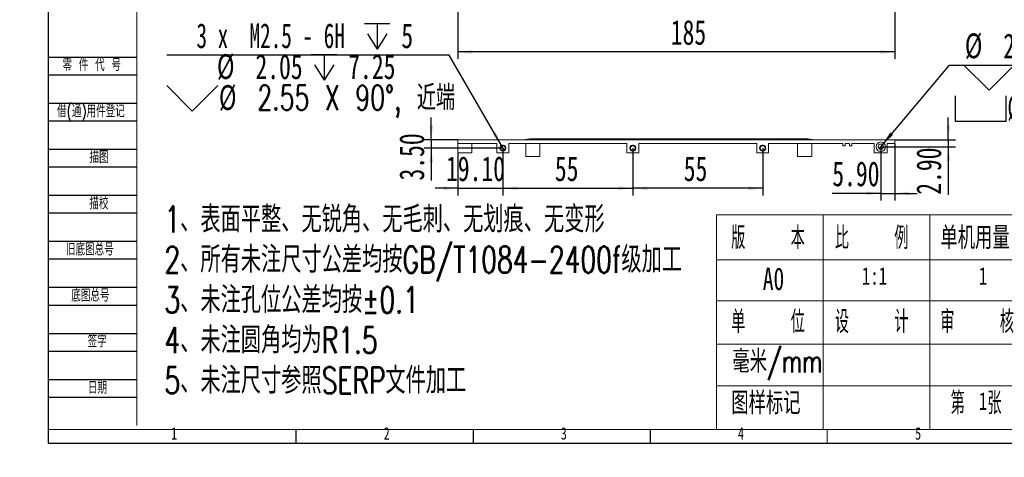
# Model space of a CAD drawing. Header units: millimetres. Extents: x -8 to 916, y -4 to 297.
# Tile 1 of 4: x -8 to 270, y -4 to 120. Entities that reach past the tile are written whole.
import ezdxf

# ---------------------------------------------------------------- set-up
doc = ezdxf.new("R2010")
doc.units = ezdxf.units.MM
for name, color, linetype in [('10', 7, 'Continuous'), ('5', 7, 'Continuous'), ('9', 7, 'Continuous')]:
    doc.layers.add(name, color=color, linetype=linetype)
doc.styles.add('SLDTEXTSTYLE0', font='TXT', dxfattribs={"width": 0.7, "bigfont": 'bigfont'})
doc.styles.add('SLDTEXTSTYLE1', font='TXT', dxfattribs={"width": 0.7})
doc.styles.add('SLDTEXTSTYLE2', font='TXT', dxfattribs={"width": 0.614286, "bigfont": 'bigfont'})
doc.styles.add('SLDTEXTSTYLE3', font='TXT', dxfattribs={"width": 0.566667, "bigfont": 'bigfont'})
doc.styles.add('SLDTEXTSTYLE4', font='TXT', dxfattribs={"width": 0.628571})
doc.styles.add('SLDTEXTSTYLE5', font='TXT', dxfattribs={"width": 0.642857})
doc.dimstyles.new('SLDDIMSTYLE0', dxfattribs={"dimtxt": 7, "dimasz": 4.08, "dimexe": 0, "dimexo": 0.0625, "dimgap": 1.75, "dimtad": 2, "dimlfac": 1.5, "dimrnd": 1e-09, "dimzin": 12, "dimdsep": 46, "dimtxsty": 'SLDTEXTSTYLE1', "dimsah": 1, "dimcen": 0.09, "dimadec": 0, "dimazin": 3, "dimtfac": 1, "dimtofl": 0, "dimtmove": 0, "dimatfit": 3, "dimfxl": 0, "dimfrac": 2, "dimtolj": 1, "dimtzin": 12, "dimarcsym": 0})
doc.dimstyles.new('SLDDIMSTYLE3', dxfattribs={"dimtxt": 7, "dimasz": 4.08, "dimexe": 0, "dimexo": 0.0625, "dimgap": 1.75, "dimtad": 2, "dimlfac": 1.5, "dimrnd": 1e-09, "dimzin": 4, "dimdsep": 46, "dimtxsty": 'SLDTEXTSTYLE1', "dimsah": 1, "dimcen": 0.09, "dimadec": 0, "dimazin": 1, "dimtfac": 1, "dimtmove": 0, "dimatfit": 0, "dimfxl": 0, "dimfrac": 2, "dimtolj": 1, "dimtzin": 12, "dimarcsym": 0})
doc.dimstyles.new('SLDDIMSTYLE4', dxfattribs={"dimtxt": 7, "dimasz": 4.08, "dimexe": 0, "dimexo": 0.0625, "dimgap": 1.75, "dimtad": 0, "dimtih": 1, "dimtoh": 1, "dimdec": 6, "dimlfac": 1.5, "dimrnd": 1e-09, "dimzin": 12, "dimdsep": 46, "dimtxsty": 'SLDTEXTSTYLE1', "dimblk1": 'NONE', "dimsah": 1, "dimcen": 0, "dimadec": 0, "dimazin": 3, "dimtfac": 1, "dimtmove": 0, "dimatfit": 3, "dimldrblk": 'NONE', "dimfxl": 0, "dimfrac": 2, "dimtolj": 1, "dimtzin": 12, "dimarcsym": 0})
doc.dimstyles.new('SLDDIMSTYLE5', dxfattribs={"dimtxt": 7, "dimasz": 4.08, "dimexe": 0, "dimexo": 0.0625, "dimgap": 1.75, "dimtad": 0, "dimtih": 1, "dimtoh": 1, "dimlfac": 1.5, "dimrnd": 1e-09, "dimzin": 4, "dimdsep": 46, "dimtxsty": 'SLDTEXTSTYLE1', "dimblk1": 'NONE', "dimsah": 1, "dimcen": 0, "dimadec": 0, "dimazin": 1, "dimtfac": 1, "dimtmove": 0, "dimatfit": 3, "dimldrblk": 'NONE', "dimfxl": 0, "dimfrac": 2, "dimtolj": 1, "dimtzin": 12, "dimarcsym": 0})

# ---------------------------------------------------------------- blocks, each defined once
blk = doc.blocks.new('SW_NOTE_0')
at = {"layer": '10', "color": 0, "attachment_point": 1, "style": 'SLDTEXTSTYLE0'}
for s, insert, char_height in [('1\\M+18141\\M+1955C\\M+196CA\\M+195BD\\M+190AE\\M+18141\\M+19DD9锐\\M+18A70\\M+18141\\M+19DD9\\M+196D1\\M+18E68\\M+18141\\M+19DD9划\\M+18DAD\\M+18141\\M+19DD9变\\M+18C60', (0, 9.55), 7.40833), ('2\\M+18141\\M+18F8A\\M+1974C\\M+196A2\\M+1928D\\M+18EDA\\M+190A1\\M+18CF6\\M+18DB7\\M+18BCF\\M+188C2GB/T1084-2400f级\\M+189C1\\M+18D48', (0, -1.83), 7.40833), ('3\\M+18141\\M+196A2\\M+1928D\\M+18D45\\M+188CA\\M+18CF6\\M+18DB7\\M+18BCF\\M+188C2\\M+1817D0.1', (0, -13.21), 7.4083), ('4\\M+18141\\M+196A2\\M+1928D圆\\M+18A70\\M+18BCF为R1.5', (0, -24.58), 7.4083), ('5\\M+18141\\M+196A2\\M+1928D\\M+18EDA\\M+190A1\\M+18E51\\M+18FC6SERP\\M+195B6\\M+18C8F\\M+189C1\\M+18D48', (0, -35.96), 7.4083)]:
    blk.add_mtext(s, dxfattribs=dict(at, insert=insert, char_height=char_height))
blk = doc.blocks.new('_D')
at = {"layer": '10'}
for p, q in [((115.6, 138.48), (115.6, 108.48)), ((238.94, 138.48), (238.94, 108.48)), ((238.94, 110.48), (115.6, 110.48))]:
    blk.add_line(p, q, dxfattribs=at)
for points in [[(115.6, 110.48), (119.68, 109.97), (119.68, 110.98)], [(238.94, 110.48), (234.86, 110.98), (234.86, 109.97)]]:
    blk.add_solid(points, dxfattribs=at)
at = {"layer": '10', "insert": (175.73, 119.5), "char_height": 7, "attachment_point": 1, "style": 'SLDTEXTSTYLE1'}
blk.add_mtext('185', dxfattribs=at)
blk = doc.blocks.new('_D_8')
at = {"layer": '10'}
for p, q in [((128.34, 83.31), (128.34, 69.97)), ((165, 83.31), (165, 69.97)), ((128.34, 71.97), (165, 71.97))]:
    blk.add_line(p, q, dxfattribs=at)
for points in [[(128.34, 71.97), (132.42, 71.47), (132.42, 72.48)], [(165, 71.97), (160.92, 72.48), (160.92, 71.47)]]:
    blk.add_solid(points, dxfattribs=at)
at = {"layer": '10', "insert": (143.01, 81), "char_height": 7, "attachment_point": 1, "style": 'SLDTEXTSTYLE1'}
blk.add_mtext('55', dxfattribs=at)
blk = doc.blocks.new('_D_9')
at = {"layer": '10'}
for p, q in [((165, 83.31), (165, 69.97)), ((201.67, 83.31), (201.67, 69.97)), ((201.67, 71.97), (165, 71.97))]:
    blk.add_line(p, q, dxfattribs=at)
for points in [[(165, 71.97), (169.08, 71.47), (169.08, 72.48)], [(201.67, 71.97), (197.59, 72.48), (197.59, 71.47)]]:
    blk.add_solid(points, dxfattribs=at)
at = {"layer": '10', "insert": (179.39, 81), "char_height": 7, "attachment_point": 1, "style": 'SLDTEXTSTYLE1'}
blk.add_mtext('55', dxfattribs=at)
blk = doc.blocks.new('_D_10')
at = {"layer": '10'}
for p, q in [((115.6, 81.97), (115.6, 69.97)), ((128.34, 83.31), (128.34, 69.97)), ((115.6, 71.97), (109.25, 71.97)), ((115.6, 71.97), (128.34, 71.97)), ((128.34, 71.97), (134.69, 71.97))]:
    blk.add_line(p, q, dxfattribs=at)
for points in [[(115.6, 71.97), (111.52, 72.48), (111.52, 71.47)], [(128.34, 71.97), (132.42, 71.47), (132.42, 72.48)]]:
    blk.add_solid(points, dxfattribs=at)
at = {"layer": '10', "insert": (112.27, 81), "char_height": 7, "attachment_point": 1, "style": 'SLDTEXTSTYLE1'}
blk.add_mtext('19.10', dxfattribs=at)
blk = doc.blocks.new('_D_11')
at = {"layer": '10'}
for p, q in [((235, 83.71), (235, 68.53)), ((238.94, 84.64), (238.94, 68.53)), ((235, 70.53), (221.32, 70.53)), ((235, 70.53), (238.94, 70.53)), ((238.94, 70.53), (245.29, 70.53))]:
    blk.add_line(p, q, dxfattribs=at)
for points in [[(235, 70.53), (230.92, 71.04), (230.92, 70.02)], [(238.94, 70.53), (243.02, 70.02), (243.02, 71.04)]]:
    blk.add_solid(points, dxfattribs=at)
at = {"layer": '10', "insert": (221.32, 79.55), "char_height": 7, "attachment_point": 1, "style": 'SLDTEXTSTYLE1'}
blk.add_mtext('5.90', dxfattribs=at)
blk = doc.blocks.new('SW_SYMBOL_HOLE_DEPTH')
at = {"layer": '10', "color": 0}
for p, q in [((0, 875), (800, 875)), ((400, 875), (400, 75)), ((100, 555), (400, 75)), ((700, 555), (400, 75))]:
    blk.add_line(p, q, dxfattribs=at)
blk = doc.blocks.new('SW_SYMBOL_HOLE_SINK')
at = {"layer": '10', "color": 0}
for p, q in [((0, 875), (800, 75)), ((800, 75), (1600, 875))]:
    blk.add_line(p, q, dxfattribs=at)
blk = doc.blocks.new('SW_SYMBOL_HOLE_SPOT')
at = {"layer": '10', "color": 0}
for p, q in [((0, 875), (0, 75)), ((1600, 75), (1600, 875)), ((0, 75), (1600, 75))]:
    blk.add_line(p, q, dxfattribs=at)
blk = doc.blocks.new('_D_12')
at = {"layer": '10'}
for p, q in [((235.47, 84.27), (254.39, 106.72)), ((254.39, 106.72), (311.26, 106.72)), ((234.53, 83.15), (235.47, 84.27))]:
    blk.add_line(p, q, dxfattribs=at)
blk.add_solid([(235.47, 84.27), (238.49, 87.06), (237.71, 87.72)], dxfattribs=at)
at = {"layer": '10', "xscale": 0.009023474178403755, "yscale": 0.009023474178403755, "zscale": 0.009023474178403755}
for name, p in [('SW_SYMBOL_HOLE_DEPTH', (285.37, 107.69)), ('SW_SYMBOL_HOLE_SINK', (258.35, 98.95)), ('SW_SYMBOL_HOLE_SPOT', (255.97, 90.21)), ('SW_SYMBOL_HOLE_DEPTH', (288.13, 90.21))]:
    blk.add_blockref(name, p, dxfattribs=at)
at = {"layer": '10', "char_height": 7, "attachment_point": 1}
for s, insert, style in [('%%c', (258.74, 115.7), 'SLDTEXTSTYLE1'), ('2.20', (269.59, 115.67), 'SLDTEXTSTYLE1'), ('7.25', (295.79, 115.67), 'SLDTEXTSTYLE1'), ('%%c', (273.08, 106.96), 'SLDTEXTSTYLE1'), ('4 X 90°', (283.94, 106.93), 'SLDTEXTSTYLE5'), ('%%c', (270.7, 98.22), 'SLDTEXTSTYLE1'), ('4', (281.55, 98.19), 'SLDTEXTSTYLE1'), ('0.50', (298.55, 98.19), 'SLDTEXTSTYLE1')]:
    blk.add_mtext(s, dxfattribs=dict(at, insert=insert, style=style))
blk = doc.blocks.new('_NONE')
blk = doc.blocks.new('_D_13')
at = {"layer": '10'}
for p, q in [((113.15, 109.6), (33.45, 109.6)), ((127.91, 84.04), (113.15, 109.6)), ((128.76, 82.57), (127.91, 84.04))]:
    blk.add_line(p, q, dxfattribs=at)
blk.add_solid([(127.91, 84.04), (126.31, 87.83), (125.43, 87.32)], dxfattribs=at)
at = {"layer": '10', "xscale": 0.009023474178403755, "yscale": 0.009023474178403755, "zscale": 0.009023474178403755}
for name, p in [('SW_SYMBOL_HOLE_DEPTH', (89.25, 110.57)), ('SW_SYMBOL_HOLE_DEPTH', (74.26, 101.83)), ('SW_SYMBOL_HOLE_SINK', (33.45, 93.09))]:
    blk.add_blockref(name, p, dxfattribs=at)
at = {"layer": '10', "char_height": 7, "attachment_point": 1}
for s, insert, style in [('3 x  M2.5 - 6H', (41.83, 118.55), 'SLDTEXTSTYLE4'), ('5', (99.67, 118.55), 'SLDTEXTSTYLE1'), ('%%c', (47.62, 109.84), 'SLDTEXTSTYLE1'), ('2.05', (58.48, 109.81), 'SLDTEXTSTYLE1'), ('7.25', (84.68, 109.81), 'SLDTEXTSTYLE1'), ('%%c', (48.18, 101.1), 'SLDTEXTSTYLE1'), ('2.55 X 90\\M+1818B, \\M+18BDF\\M+1925B', (59.03, 101.07), 'SLDTEXTSTYLE0')]:
    blk.add_mtext(s, dxfattribs=dict(at, insert=insert, style=style))
blk = doc.blocks.new('_D_14')
at = {"layer": '10'}
for p, q in [((254.07, 85.64), (254.07, 91.99)), ((235, 83.71), (256.07, 83.71)), ((238.94, 85.64), (256.07, 85.64)), ((254.07, 85.64), (254.07, 83.71)), ((254.07, 83.71), (254.07, 70.14))]:
    blk.add_line(p, q, dxfattribs=at)
for points in [[(254.07, 85.64), (254.58, 89.72), (253.56, 89.72)], [(254.07, 83.71), (253.56, 79.63), (254.58, 79.63)]]:
    blk.add_solid(points, dxfattribs=at)
at = {"layer": '10', "insert": (245.05, 70.14), "char_height": 7, "attachment_point": 1, "rotation": 90, "style": 'SLDTEXTSTYLE1'}
blk.add_mtext('2.90', dxfattribs=at)
blk = doc.blocks.new('_D_15')
at = {"layer": '10'}
for p, q in [((108.13, 85.64), (108.13, 91.99)), ((115.6, 85.64), (106.13, 85.64)), ((108.13, 85.64), (108.13, 83.31)), ((128.34, 83.31), (106.13, 83.31)), ((108.13, 83.31), (108.13, 74.15))]:
    blk.add_line(p, q, dxfattribs=at)
for points in [[(108.13, 85.64), (108.63, 89.72), (107.62, 89.72)], [(108.13, 83.31), (107.62, 79.23), (108.63, 79.23)]]:
    blk.add_solid(points, dxfattribs=at)
at = {"layer": '10', "insert": (99.1, 74.15), "char_height": 7, "attachment_point": 1, "rotation": 90, "style": 'SLDTEXTSTYLE1'}
blk.add_mtext('3.50', dxfattribs=at)

msp = doc.modelspace()

# ---------------------------------------------------------------- linework, layer by layer
at = {"color": 7, "linetype": 'Continuous', "lineweight": 15}
for p, q in [((115.60192292, 85.64053099), (115.60192292, 84.64053098)), ((115.60192292, 85.64053099), (238.93525412, 85.64053099)), ((115.60192292, 84.64053098), (126.66858817, 84.64053098)), ((115.60192292, 81.97386419), (115.60192292, 84.64053098)), ((119.60192109, 81.97386419), (119.60192109, 84.64053098)), ((126.66858817, 81.97386419), (126.66858817, 84.64053098)), ((130.00191833, 81.97386419), (130.00191833, 84.64053098)), ((130.00191833, 84.64053098), (163.33524967, 84.64053098)), ((135.93525276, 85.97386438), (133.93525864, 85.64053099)), ((134.80192011, 80.90719778), (134.80192011, 84.64053098)), ((135.93525276, 85.97386438), (139.26859284, 85.97386438)), ((138.80191828, 80.90719778), (138.80191828, 84.64053098)), ((139.26859284, 85.97386438), (211.06858636, 85.97386438)), ((139.26859284, 85.97386438), (139.26859284, 85.64053099)), ((163.33524967, 81.97386419), (163.33524967, 84.64053098)), ((166.66858976, 81.97386419), (166.66858976, 84.64053098)), ((166.66858976, 84.64053098), (200.00192111, 84.64053098)), ((200.00192111, 81.97386419), (200.00192111, 84.64053098)), ((203.33525623, 81.97386419), (203.33525623, 84.64053098)), ((203.33525623, 84.64053098), (224.26858877, 84.64053098)), ((211.06858636, 85.64053099), (211.06858636, 85.97386438)), ((211.06858636, 85.97386438), (214.40192148, 85.97386438)), ((211.53525596, 80.90719778), (211.53525596, 84.64053098)), ((216.40192057, 85.64053099), (214.40192148, 85.97386438)), ((215.53525413, 80.90719778), (215.53525413, 84.64053098)), ((224.26858877, 83.97386428), (224.26858877, 84.64053098)), ((224.93525431, 83.97386428), (224.26858877, 83.97386428)), ((224.93525431, 84.64053098), (226.13525475, 84.64053098)), ((224.93525431, 83.97386428), (224.93525431, 84.64053098)), ((226.13525475, 83.97386428), (226.13525475, 84.64053098)), ((226.80192028, 83.97386428), (226.13525475, 83.97386428)), ((226.80192028, 84.64053098), (233.13525404, 84.64053098)), ((226.80192028, 83.97386428), (226.80192028, 84.64053098)), ((233.13525404, 81.97386419), (233.13525404, 84.64053098)), ((236.80192068, 84.64053098), (238.93525412, 84.64053098)), ((236.80192068, 81.97386419), (236.80192068, 84.64053098)), ((238.93525412, 85.64053099), (238.93525412, 84.64053098)), ((119.60192109, 81.97386419), (115.60192292, 81.97386419)), ((130.00191833, 81.97386419), (126.66858817, 81.97386419)), ((138.80191828, 80.90719778), (134.80192011, 80.90719778)), ((166.66858976, 81.97386419), (163.33524967, 81.97386419)), ((203.33525623, 81.97386419), (200.00192111, 81.97386419)), ((215.53525413, 80.90719778), (211.53525596, 80.90719778)), ((236.80192068, 81.97386419), (233.13525404, 81.97386419))]:
    msp.add_line(p, q, dxfattribs=at)
for centre, radius in [((128.33525458, 83.30719765), 0.85), ((128.33525458, 83.30719765), 0.68333333), ((165.00192125, 83.30719765), 0.85), ((165.00192125, 83.30719765), 0.68333333), ((201.66858792, 83.30719765), 0.85), ((201.66858792, 83.30719765), 0.68333333), ((235.00192125, 83.70719765), 1.33333333), ((235.00192125, 83.70719765), 0.73333333)]:
    msp.add_circle(centre, radius, dxfattribs=at)
at = {"color": 7, "linetype": 'Continuous', "lineweight": 0}
for centre in [(128.33525458, 83.30719765), (165.00192125, 83.30719765), (201.66858792, 83.30719765)]:
    msp.add_arc(centre, 0.83333333, 255, 195, dxfattribs=at)
at = {"layer": '10', "color": 7}
for p, q in [((0, 109), (25, 109)), ((0, 104), (25, 104)), ((0, 96), (25, 96)), ((0, 91), (25, 91)), ((0, 83), (25, 83)), ((0, 78), (25, 78)), ((0, 70), (25, 70)), ((0, 65), (25, 65)), ((0, 57), (25, 57)), ((0, 52), (25, 52)), ((0, 44), (25, 44)), ((0, 39), (25, 39)), ((0, 31), (25, 31)), ((0, 26), (25, 26)), ((0, 18), (25, 18)), ((0, 13), (25, 13))]:
    msp.add_line(p, q, dxfattribs=at)
at = {"layer": '10', "lineweight": 15}
for p, q in [((188.67854555, 64.4299422), (188.67854555, 3.8961968)), ((188.67854555, 64.4299422), (415, 64.4299422)), ((218.71306093, 64.4299422), (218.71306093, 3.8961968)), ((248.82480443, 64.4299422), (248.82480443, 3.8961968)), ((188.67854555, 51.80985576), (415, 51.80985576)), ((188.67854555, 40.19233422), (415, 40.19233422)), ((188.67854555, 27.93177504), (415, 27.93177504)), ((188.67854555, 16.20972922), (415, 16.20972922))]:
    msp.add_line(p, q, dxfattribs=at)
at = {"layer": '5', "color": 7, "lineweight": 15}
for p, q in [((25, 292), (25, 5)), ((0, 3.8961968), (415, 3.8961968))]:
    msp.add_line(p, q, dxfattribs=at)
at = {"layer": '5'}
for p, q in [((70, 0), (70, 3.8961968)), ((120, 0), (120, 3.8961968)), ((170, 0), (170, 3.8961968))]:
    msp.add_line(p, q, dxfattribs=at)
at = {"layer": '5', "lineweight": 15}
msp.add_line((219.8705406, 0), (219.8705406, 3.8961968), dxfattribs=at)
at = {"layer": '9', "color": 7}
for p, q in [((0, 297), (0, 0)), ((0, 0), (420, 0))]:
    msp.add_line(p, q, dxfattribs=at)

# ---------------------------------------------------------------- block references
at = {"layer": '10'}
msp.add_blockref('SW_NOTE_0', (32.80506805, 57.3718725), dxfattribs=at)

# ---------------------------------------------------------------- texts
at = {"layer": '10', "color": 7, "char_height": 3.5}
for s, insert, attachment_point, style in [('\\M+197EB \\M+18C8F \\M+191E3 \\M+18D86', (4.02312428, 108.59475302), 1, 'SLDTEXTSTYLE2'), ('\\M+18ED8(\\M+192CA)\\M+19770\\M+18C8F\\M+1936F记', (2.47374903, 95.49917644), 1, 'SLDTEXTSTYLE0'), ('\\M+19560图', (14.33020837, 82.55253171), 2, 'SLDTEXTSTYLE0'), ('\\M+19560\\M+18D5A', (14.29769963, 69.51705744), 2, 'SLDTEXTSTYLE0'), ('\\M+18B8C\\M+192EA图总\\M+18D86', (4.9999997, 56.48751639), 1, 'SLDTEXTSTYLE0'), ('\\M+192EA图总\\M+18D86', (6.49999995, 43.48633811), 1, 'SLDTEXTSTYLE0'), ('签\\M+18E9A', (13.80386712, 30.53690136), 2, 'SLDTEXTSTYLE0'), ('\\M+193FA\\M+18AFA', (13.88103744, 17.4367573), 2, 'SLDTEXTSTYLE0')]:
    msp.add_mtext(s, dxfattribs=dict(at, insert=insert, attachment_point=attachment_point, style=style))
at = {"layer": '10'}
for s, insert, char_height, attachment_point, style in [('\\M+194C5    \\M+1967B', (192.8072974, 61.15707779), 6.35, 1, 'SLDTEXTSTYLE3'), ('\\M+194E4    \\M+197E1', (222.06138843, 61.15707779), 6.35, 1, 'SLDTEXTSTYLE3'), ('单\\M+18AF7\\M+19770\\M+197CA', (251.83662745, 61.15707779), 6.35, 1, 'SLDTEXTSTYLE0'), ('A0', (201.70317701, 49.58303303), 6.35, 1, 'SLDTEXTSTYLE1'), ('1:1', (229.6608311, 49.7095502), 5, 1, 'SLDTEXTSTYLE1'), ('1', (262.67886269, 49.7095502), 5, 1, 'SLDTEXTSTYLE1'), ('单    \\M+188CA', (192.81905628, 37.45105451), 6.35, 1, 'SLDTEXTSTYLE3'), ('设    计', (222.06138843, 37.45105451), 6.35, 1, 'SLDTEXTSTYLE3'), ('审    \\M+18A6A', (251.82486857, 37.45105451), 6.35, 1, 'SLDTEXTSTYLE3'), ('\\M+19F7C\\M+195C4/mm', (193.12954974, 26.27718051), 6.35, 1, 'SLDTEXTSTYLE0'), ('图样标记', (192.8072974, 14.48697133), 6.35, 1, 'SLDTEXTSTYLE0'), ('\\M+191E6  张    \\M+18BA4  张', (254.75478545, 14.48697133), 6.35, 1, 'SLDTEXTSTYLE3'), ('1', (262.67886269, 14.36189484), 5, 1, 'SLDTEXTSTYLE1'), ('1', (35.54444444, 4.48642786), 3.5, 2, 'SLDTEXTSTYLE1'), ('2', (95.54444444, 4.48642786), 3.5, 2, 'SLDTEXTSTYLE1'), ('3', (145.54444444, 4.48642786), 3.5, 2, 'SLDTEXTSTYLE1'), ('4', (195.54444444, 4.48642786), 3.5, 2, 'SLDTEXTSTYLE1'), ('5', (245.54444444, 4.48642786), 3.5, 2, 'SLDTEXTSTYLE1')]:
    msp.add_mtext(s, dxfattribs=dict(at, insert=insert, char_height=char_height, attachment_point=attachment_point, style=style))

# ---------------------------------------------------------------- dimensions: what is measured, and where the dimension line sits
for base, p1, p2, dimstyle, picture, middle in [((115.60192125, 110.47660688), (238.93525458, 138.47660688), (115.60192125, 138.47660688), 'SLDDIMSTYLE0', '_D', (180.32957186, 110.47660688)), ((238.93525458, 70.53029079), (235.00192125, 83.70719765), (238.93525458, 84.64053098), 'SLDDIMSTYLE3', '_D_11', (227.45695893, 70.53029079)), ((128.33525458, 71.97386431), (115.60192125, 81.97386431), (128.33525458, 83.30719765), 'SLDDIMSTYLE3', '_D_10', (119.93670016, 71.97386431)), ((165.00192125, 71.97386431), (128.33525458, 83.30719765), (165.00192125, 83.30719765), 'SLDDIMSTYLE0', '_D_8', (146.08453141, 71.97386431)), ((165.00192125, 71.97386431), (201.66858792, 83.30719765), (165.00192125, 83.30719765), 'SLDDIMSTYLE0', '_D_9', (182.46412272, 71.97386431))]:
    dim = msp.add_linear_dim(base=base, p1=p1, p2=p2, dimstyle=dimstyle, dxfattribs=at)
    dim.commit()
    dim.dimension.update_dxf_attribs({"geometry": picture, "text_midpoint": middle, "dimtype": 160})
dim = msp.add_diameter_dim_2p(p1=(128.76035317, 82.57113298), p2=(127.91015599, 84.04326231), text='3 x  M2.5 - 6H {\\fGDT;x} 5\\P%%c 2.05 {\\fGDT;x} 7.25\\P{\\fGDT;w}%%c 2.55 X 90°, 近端', dimstyle='SLDDIMSTYLE4', override={"dimpost": '<>'}, dxfattribs=at)
dim.commit()
dim.dimension.update_dxf_attribs({"geometry": '_D_13', "text_midpoint": (72.50563636, 105.15456949), "dimtype": 163})
dim = msp.add_diameter_dim_2p(p1=(234.52954536, 83.14627092), p2=(235.47429714, 84.26812438), text='<> {\\fGDT;x} 7.25\\P{\\fGDT;w}%%c 4 X 90°\\P{\\fGDT;v}%%c 4 {\\fGDT;x} 0.50', dimstyle='SLDDIMSTYLE5', dxfattribs=at)
dim.commit()
dim.dimension.update_dxf_attribs({"geometry": '_D_12', "text_midpoint": (283.61844049, 102.27493344), "dimtype": 163})
for base, p1, p2, picture, middle in [((108.12514279, 83.30719765), (115.60192125, 85.64053098), (128.33525458, 83.30719765), '_D_15', (108.12514279, 80.28659904)), ((254.07254806, 83.70719765), (238.93525458, 85.64053098), (235.00192125, 83.70719765), '_D_14', (254.07254806, 76.27516744))]:
    dim = msp.add_linear_dim(base=base, p1=p1, p2=p2, angle=90, dimstyle='SLDDIMSTYLE3', dxfattribs=at)
    dim.commit()
    dim.dimension.update_dxf_attribs({"geometry": picture, "text_midpoint": middle, "dimtype": 160})

doc.saveas('drawing.dxf')
